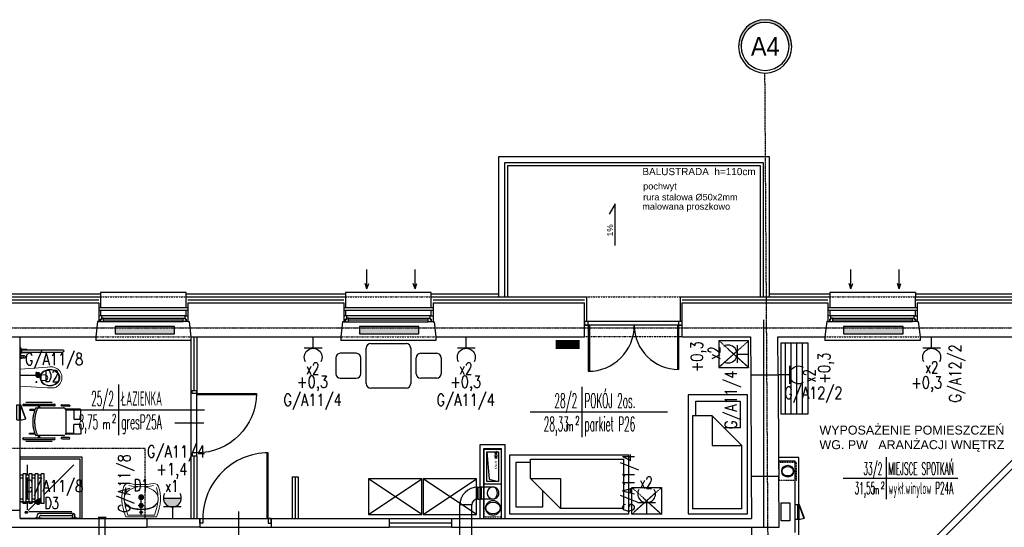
# Model space of a CAD drawing. Header units: inches. Extents: x -145354 to -97635, y 38777 to 78670.
# Tile 164 of 231: x -140799 to -139144, y 61342 to 62194. Entities that reach past the tile are written whole.
import ezdxf
from ezdxf.enums import TextEntityAlignment as Align

# ---------------------------------------------------------------- set-up
doc = ezdxf.new("R2010")
doc.units = ezdxf.units.IN
doc.header["$MEASUREMENT"] = 0
for name, pattern in [('CENTER', [2, 1.25, -0.25, 0.25, -0.25]), ('DASHDOT', [1, 0.5, -0.25, 0, -0.25]), ('DASHED', [0.75, 0.5, -0.25]), ('DASHED2', [0.375, 0.25, -0.125])]:
    doc.linetypes.add(name, pattern=pattern)
doc.layers.get('0').update_dxf_attribs({"color": 101})
for name, color, linetype in [('Drz---drzwi', 5, 'Continuous'), ('E-OPIS_POM', 6, 'Continuous'), ('E35', 6, 'Continuous'), ('E50', 3, 'Continuous'), ('Fas-balustrada-widok', 64, 'Continuous'), ('Ins-ppoz-opis', 240, 'Continuous'), ('Ins-tele-opis', 216, 'Continuous'), ('Ins-went', 141, 'Continuous'), ('Ins-went-opis', 141, 'Continuous'), ('Mw-wc-rury', 160, 'DASHDOT'), ('Okn---okna', 5, 'Continuous'), ('Opis-spadki', 61, 'Continuous'), ('Os-osie glowne', 8, 'CENTER'), ('Os-osie-opis', 8, 'Continuous'), ('Sc-cegla pelna', 32, 'Continuous'), ('Sc-gazobeton', 45, 'Continuous'), ('Sc-gk', 120, 'Continuous'), ('Sc-gk-hatch', 8, 'Continuous'), ('Sc-izolacja term-obrys', 132, 'Continuous'), ('Sc-izolacja term-styropian', 151, 'STYROPIAN-KA'), ('Sc-nad', 5, 'DASHED2'), ('Sc-nadproza dzial', 5, 'DASHED2'), ('Sc-nadproza kon', 5, 'DASHED2'), ('Sch-opis', 51, 'Continuous'), ('W-idok', 9, 'Continuous'), ('W-otwor-strop', 126, 'Continuous'), ('Wyp-grzejniki', 56, 'Continuous'), ('Wyp-meble', 155, 'Continuous'), ('Wyp-sanitar', 131, 'Continuous'), ('Wyp-szafy', 9, 'Continuous')]:
    doc.layers.add(name, color=color, linetype=linetype)
doc.styles.add('dwg_opis duży', font='ARIAL.TTF', dxfattribs={"width": 0.9})
doc.styles.add('KA wymiar', font='romans.shx', dxfattribs={"width": 0.6})
doc.styles.add('ROMANS', font='romans', dxfattribs={"width": 0.85})
doc.styles.add('TYTUL2', font='ARIAL.TTF')
doc.linetypes.add('BATTING', pattern='A,0.0001,-0.1,[134,ltypeshp.shx,S=0.1,R=0,X=-0.1,Y=0],-0.2,[134,ltypeshp.shx,S=0.1,R=180,X=0.1,Y=0],-0.1', length=0.4001)
doc.linetypes.add('STYROPIAN-KA', pattern='A,0.0001,-0.1,[135,ltypeshp.shx,S=0.1,R=0,X=-0.1,Y=0],0,[135,ltypeshp.shx,S=0.1,R=180,X=0.1,Y=0],-0.1', length=0.2001)
doc.linetypes.add('ZIGZAG', pattern='A,0.00254,-5.08,[131,ltypeshp.shx,S=5.08,R=0,X=-5.08,Y=0],-10.16,[131,ltypeshp.shx,S=5.08,R=180,X=5.08,Y=0],-5.08', length=20.32254)

# ---------------------------------------------------------------- blocks, each defined once
blk = doc.blocks.new('pow')
for p, q in [((0, 0.523), (0, -0.523)), ((-1.075, 0), (1.78, 0))]:
    blk.add_line(p, q)
at = {"style": 'KA wymiar', "width": 0.6}
for s, height, p in [('2', 0.18, (-0.139, -0.27)), ('m', 0.21, (-0.333, -0.401))]:
    blk.add_text(s, height=height, dxfattribs=at).set_placement(p)
at = {"style": 'KA wymiar'}
for tag, width, p in [('01', 0.7, (-0.131, 0.084)), ('000.00', 0.6, (-0.364, -0.401))]:
    blk.add_attdef(tag, text='', height=0.3, dxfattribs=dict(at, width=width)).set_placement(p, align=Align.RIGHT)
blk.add_attdef('POMIESZCZENIE', (0.071, 0.084), '', height=0.3, dxfattribs=at)
at = {"style": 'KA wymiar', "width": 0.8}
blk.add_attdef('POSADZKA', (0.071, -0.401), '', height=0.3, dxfattribs=at)
blk = doc.blocks.new('g2')
at = {"layer": 'E35'}
blk.add_line((15, 19.3), (-15, 19.3), dxfattribs=at)
blk.add_arc((0, 34.3), 15, 150, 30, dxfattribs=at)
at = {"layer": 'E50'}
blk.add_line((0, 19.3), (0, 0), dxfattribs=at)
blk = doc.blocks.new('G1')
at = {"layer": 'E35'}
blk.add_hatch(color=256, dxfattribs=at).paths.add_polyline_path([(10, 22.8), (-10, 22.8, 1)])
for p, q in [((-10, 22.8), (10, 22.8)), ((10, 12.8), (-10, 12.8))]:
    blk.add_line(p, q, dxfattribs=at)
blk.add_arc((0, 22.8), 10, 150, 30, dxfattribs=at)
at = {"layer": 'E50'}
blk.add_line((0, 12.8), (0, 0), dxfattribs=at)
blk = doc.blocks.new('loz033')
blk.add_lwpolyline([(0, 200), (100, 200), (100, 0), (0, 0)], close=True)
for points in [[(87, 164.8), (87, 189.4), (12.4, 189.4), (12.4, 144.4), (39.4, 144.4)], [(9.8, 114.8), (59.8, 164.8)], [(59.8, 164.8), (59.8, 114.8), (9.8, 114.8)], [(59.8, 164.8), (92.6, 164.8), (92.6, 8.3)], [(9.8, 8.3), (9.8, 114.8)], [(9.8, 8.3), (92.6, 8.3)]]:
    blk.add_lwpolyline(points)
blk = doc.blocks.new('_szafka_nocna')
blk.add_lwpolyline([(-25, 0), (25, 0), (25, -45), (-25, -45)], close=True)
at = {"linetype": 'DASHED2'}
for points in [[(25, 0), (-25, -45)], [(-25, 0), (25, -45)]]:
    blk.add_lwpolyline(points, dxfattribs=at)
blk = doc.blocks.new('_STOLIK7')
for p, q in [((44581.2, 22862.5), (44581.2, 22922.3)), ((44588.7, 22929.7), (44648.4, 22929.7)), ((44655.9, 22922.3), (44655.9, 22862.5)), ((44529.9, 22905.9), (44529.9, 22878.9)), ((44564.4, 22913.4), (44537.4, 22913.4)), ((44571.9, 22878.9), (44571.9, 22905.9)), ((44665.2, 22878.9), (44665.2, 22905.9)), ((44672.7, 22913.4), (44699.8, 22913.4)), ((44707.2, 22905.9), (44707.2, 22878.9)), ((44537.4, 22871.4), (44564.4, 22871.4)), ((44699.8, 22871.4), (44672.7, 22871.4)), ((44648.4, 22855.1), (44588.7, 22855.1))]:
    blk.add_line(p, q)
for centre, start, end in [((44588.7, 22922.3), 90, 180), ((44648.4, 22922.3), 0, 90), ((44537.4, 22905.9), 90, 180), ((44564.4, 22905.9), 0, 90), ((44672.7, 22905.9), 90, 180), ((44699.8, 22905.9), 0, 90), ((44537.4, 22878.9), 180, 270), ((44564.4, 22878.9), 270, 0), ((44672.7, 22878.9), 180, 270), ((44699.8, 22878.9), 270, 0), ((44588.7, 22862.5), 180, 270), ((44648.4, 22862.5), 270, 0)]:
    blk.add_arc(centre, 7.47, start, end)
blk = doc.blocks.new('regal 45x120')
at = {"layer": 'Wyp-meble'}
for p, q in [((120, 38.1), (0, 38.1)), ((120, 28.575), (0, 28.575)), ((120, 19.05), (0, 19.05)), ((120, 9.525), (0, 9.525))]:
    blk.add_line(p, q, dxfattribs=at)
blk.add_lwpolyline([(0, 45), (120, 45), (120, 0), (0, 0)], close=True, dxfattribs=at)
blk = doc.blocks.new('_0630_DRZWI_100')
at = {"ltscale": 25}
for p, q in [((-4, -5), (-4, 0)), ((-4, 0), (-4, -5)), ((4, 0), (-4, 0)), ((4, -5), (4, 0)), ((4, -5), (4, 0)), ((-4, -105), (-4, -5)), ((-4, -5), (4, -5)), ((-15.7, -55), (32.9, -55)), ((-4, -105), (4, -105)), ((-4, -110), (-4, -105)), ((4, -110), (-4, -110)), ((4, -105), (4, -110)), ((4, -105), (4, -110))]:
    blk.add_line(p, q, dxfattribs=at)
at = {"ltscale": 7}
for p, q in [((-4, -5), (-104, -5)), ((-4, -6.8), (-104, -6.8))]:
    blk.add_line(p, q, dxfattribs=at)
blk.add_arc((-4, -5), 100, 180, 270)
blk = doc.blocks.new('_0630_BRODZIK_NIEPELNOSPRAWNI')
for p, q in [((27.5, -5), (27.5, 0)), ((32.5, -5), (32.5, 0)), ((11.2, -86.7), (11.2, -14.3)), ((25, -25), (13.3, -13.3)), ((27.5, -11.6), (14.6, -11.6)), ((25, -10), (25, -5)), ((25, -5), (75, -5)), ((25, -10), (75, -10)), ((25, -20), (25, -15)), ((25, -15), (75, -15)), ((27.5, -15), (27.5, -10)), ((32.5, -15), (32.5, -10)), ((67.5, -11.6), (32.5, -11.6)), ((67.5, -5), (67.5, 0)), ((67.5, -15), (67.5, -10)), ((72.5, -5), (72.5, 0)), ((72.5, -15), (72.5, -10)), ((90, -11.6), (72.5, -11.6)), ((75, -10), (75, -5)), ((75, -20), (75, -15)), ((1, -25), (0, -25)), ((1, -25), (1, -35)), ((3.8, -28.1), (1, -28.1)), ((1.5, -31.9), (1, -31.9)), ((8.8, -33.1), (8.8, -86.9)), ((25, -20), (75, -20)), ((25, -30), (25, -25)), ((25, -25), (75, -25)), ((25, -30), (75, -30)), ((27.5, -25), (27.5, -20)), ((27.5, -35), (27.5, -30)), ((32.5, -25), (32.5, -20)), ((32.5, -35), (32.5, -30)), ((32.5, -35), (32.5, -30)), ((32.5, -32.5), (32.5, -32.5)), ((35, -35), (32.5, -32.5)), ((67.5, -25), (67.5, -20)), ((67.5, -35), (67.5, -30)), ((72.5, -25), (72.5, -20)), ((72.5, -35), (72.5, -30)), ((75, -30), (75, -25)), ((1, -35), (0, -35)), ((5, -35.4), (5, -84.6)), ((25, -40), (25, -35)), ((25, -35), (75, -35)), ((25, -40), (75, -40)), ((90, -90), (40, -40)), ((75, -40), (75, -35)), ((1, -85), (0, -85)), ((1, -85), (1, -95)), ((1, -88.1), (6.9, -88.1)), ((1.5, -88.1), (1, -88.1)), ((1, -91.9), (6.9, -91.9)), ((3.8, -91.9), (1, -91.9))]:
    blk.add_line(p, q)
blk.add_lwpolyline([(0, 0), (100, 0), (100, -100), (0, -100)], close=True)
at = {"linetype": 'DASHED', "ltscale": 0.5}
blk.add_lwpolyline([(103.5, 0), (103.5, -103.5), (0, -103.5)], dxfattribs=at)
for points in [[(100, 0), (103.5, 0)], [(1, -95), (0, -95)], [(0, -100), (0, -103.5)]]:
    blk.add_lwpolyline(points)
at = {"const_width": 0.35}
blk.add_lwpolyline([(6.9, -88.1, 1), (6.9, -91.9, 1)], format="xyb", close=True, dxfattribs=at)
for radius in [1.9, 0.901]:
    blk.add_circle((10, -10), radius)
for centre, radius, start, end in [((1.5, -35.4), 3.5, 0, 90), ((3.8, -33.1), 5, 0, 90), ((1.5, -84.6), 3.5, 270, 0), ((3.8, -86.9), 5, 270, 0)]:
    blk.add_arc(centre, radius, start, end)
blk = doc.blocks.new('_0630_WC_NIEPEŁNOSPRAWNY')
at = {"lineweight": 0}
for p, q in [((-14.3, 0), (-17.5, -45.7)), ((-14.3, 0), (14.3, 0)), ((14.3, 0), (17.2, -45.7)), ((-8, -27), (-9.4, -27)), ((-8, -27), (-8, -25.5)), ((-8, -27), (-6.5, -27)), ((-8, -27), (-8, -28.4)), ((7.5, -27), (6.1, -27)), ((7.5, -27), (7.5, -25.5)), ((7.5, -27), (9, -27)), ((7.5, -27), (7.5, -28.4)), ((-17.5, -45.7), (-17.8, -50.1)), ((-4.4, -36.5), (-4.4, -41.8)), ((-3.5, -35.2), (4, -35.2)), ((4.9, -36.5), (4.9, -41.8)), ((17.2, -45.7), (17.5, -50.1)), ((-17.8, -50.1), (-17.8, -54.7)), ((-17.8, -54.7), (-17.5, -56.1)), ((-17.5, -56.1), (-17.1, -57.5)), ((-17.1, -57.5), (-16.6, -58.9)), ((-16.6, -58.9), (-16, -60.3)), ((-16, -60.3), (-15.2, -61.6)), ((-15.2, -61.6), (-14.4, -62.8)), ((-14.4, -62.8), (-13.4, -64)), ((-13.4, -64), (-11.8, -65.6)), ((-11.8, -65.6), (-10, -66.9)), ((11.8, -65.6), (10, -66.9)), ((13.4, -64), (11.8, -65.6)), ((14.4, -62.8), (13.4, -64)), ((15.2, -61.6), (14.4, -62.8)), ((16, -60.3), (15.2, -61.6)), ((16.6, -58.9), (16, -60.3)), ((17.1, -57.5), (16.6, -58.9)), ((17.5, -56.1), (17.1, -57.5)), ((17.5, -50.1), (17.5, -54.7)), ((17.5, -54.7), (17.5, -56.1)), ((-10, -66.9), (-8.7, -67.7)), ((-8.7, -67.7), (-6.5, -68.8)), ((-6.5, -68.8), (-5.1, -69.2)), ((-5.1, -69.2), (-3, -69.7)), ((-3, -69.7), (-1.5, -69.9)), ((-1.5, -69.9), (0, -70)), ((1.5, -69.9), (0, -70)), ((3, -69.7), (1.5, -69.9)), ((5.1, -69.2), (3, -69.7)), ((6.5, -68.8), (5.1, -69.2)), ((8.7, -67.7), (6.5, -68.8)), ((10, -66.9), (8.7, -67.7))]:
    blk.add_line(p, q, dxfattribs=at)
for centre, radius, start, end in [((-3.2, -36.4), 1.2, 102.2339, 185.8899), ((0.3, -41.5), 4.7, 182.8022, 357.1978), ((3.7, -36.4), 1.2, 354.1101, 77.7661)]:
    blk.add_arc(centre, radius, start, end, dxfattribs=at)
for centre, major_axis, ratio in [((0.1, -49.8), (0, -16.8), 0.823529), ((0.1, -49.5), (0, -15.5), 0.845174)]:
    blk.add_ellipse(centre, major_axis=major_axis, ratio=ratio, dxfattribs=at)
for centre in [(-8, -27), (7.5, -27)]:
    blk.add_ellipse(centre, major_axis=(0.599, 0.599), ratio=1, start_param=5.497787, end_param=11.780972, dxfattribs=at)
blk = doc.blocks.new('_0630_UMYWALKA_NIEPEŁNOSPRAWNY')
at = {"lineweight": 0}
for points in [[(0, -54), (4.6, -54), (9.4, -54.3), (13.6, -54.7), (16.5, -55.3), (20.4, -56), (24, -55.6), (26.9, -54), (28.9, -51.1), (30.7, -45.5), (31.9, -39.7), (32.5, -33.6), (32.4, -27.4), (31.7, -20.9), (30.3, -14.2), (28.4, -7.2), (25.8, 0), (0, 0), (-25.8, 0), (-28.4, -7.2), (-30.3, -14.2), (-31.7, -20.9), (-32.4, -27.4), (-32.5, -33.6), (-31.9, -39.7), (-30.7, -45.5), (-28.9, -51.1), (-26.9, -54), (-24, -55.6), (-20.4, -56), (-16.5, -55.3), (-13.6, -54.7), (-9.4, -54.3), (-4.6, -54), (0, -54)], [(0, -15.3), (1.5, -15.6), (2.7, -16.4), (3.5, -17.6), (3.8, -19), (3.5, -20.5), (2.7, -21.7), (1.5, -22.5), (0, -22.8), (-1.5, -22.5), (-2.7, -21.7), (-3.5, -20.5), (-3.8, -19), (-3.5, -17.6), (-2.7, -16.4), (-1.5, -15.6), (0, -15.3)], [(0, -5.7), (0.7, -5.9), (1.2, -6.2), (1.6, -6.8), (1.8, -7.5), (1.6, -8.2), (1.2, -8.7), (0.7, -9.1), (0, -9.2), (-0.7, -9.1), (-1.2, -8.7), (-1.6, -8.2), (-1.8, -7.5), (-1.6, -6.8), (-1.2, -6.2), (-0.7, -5.9), (0, -5.7)], [(0, -16.7), (0.9, -16.9), (1.6, -17.4), (2.1, -18.1), (2.3, -19), (2.1, -19.9), (1.6, -20.6), (0.9, -21.1), (0, -21.3), (-0.9, -21.1), (-1.6, -20.6), (-2.1, -19.9), (-2.3, -19), (-2.1, -18.1), (-1.6, -17.4), (-0.9, -16.9), (0, -16.7)]]:
    blk.add_lwpolyline(points, close=True, dxfattribs=at)
for points in [[(25.7, -49.3), (28.1, -39), (28.5, -27.7), (26.6, -15.6), (22.5, -2.8), (0, -2.8), (-22.5, -2.8), (-26.6, -15.6), (-28.5, -27.7), (-28.1, -39), (-25.7, -49.3)], [(-28.4, -30.1), (-27.9, -25.8), (-26.2, -22.2), (-23.5, -19.3), (-20, -16.9), (-15.8, -15.2), (-10.9, -14), (-5.6, -13.3), (0.1, -13), (5.7, -13.3), (11.1, -14), (15.9, -15.2), (20.1, -16.9), (23.6, -19.3), (26.3, -22.2), (28, -25.8), (28.6, -30.1)], [(-24.3, -18.7), (-19.8, -15.7), (-14, -13.6), (-7.3, -12.4), (0.1, -12), (7.4, -12.4), (14.1, -13.6), (19.9, -15.7), (24.4, -18.7)], [(-3.3, -7.5), (3.3, -7.5)], [(0, -10.7), (0, -4.2)], [(0, -24.3), (0, -13.8)], [(-28.4, -30.1), (-27.9, -34.4), (-26.2, -38.3), (-23.5, -41.8), (-20, -44.8), (-15.8, -47.2), (-11, -49), (-5.7, -50.2), (0, -50.6), (5.7, -50.2), (11, -49), (15.8, -47.2), (20.1, -44.8), (23.6, -41.8), (26.3, -38.3), (28, -34.4), (28.6, -30.1)], [(5.3, -19), (-5.3, -19)], [(20.6, -52.5), (15.9, -51.6), (10.9, -51.1), (5.5, -50.7), (0, -50.5), (-5.5, -50.7), (-10.8, -51.1), (-15.9, -51.6), (-20.6, -52.5)]]:
    blk.add_lwpolyline(points, dxfattribs=at)
at = {"lineweight": 0, "const_width": 0.282}
for points in [[(-0.1, -20.4), (-0.1, -20.4)], [(-0.1, -21.4), (-0.1, -21.4)]]:
    blk.add_lwpolyline(points, dxfattribs=at)
blk = doc.blocks.new('_DRZWI120')
at = {"ltscale": 25}
for p, q in [((48442.6, 20177.7), (48442.6, 20182.7)), ((48442.6, 20177.7), (48442.6, 20182.7)), ((48442.6, 20182.7), (48450.6, 20182.7)), ((48450.6, 20182.7), (48450.6, 20177.7)), ((48450.6, 20177.7), (48442.6, 20177.7)), ((48450.6, 20177.7), (48450.6, 20067.7)), ((48462.3, 20117.7), (48413.7, 20117.7)), ((48442.6, 20067.7), (48442.6, 20062.7)), ((48442.6, 20067.7), (48442.6, 20062.7)), ((48450.6, 20067.7), (48442.6, 20067.7)), ((48450.6, 20067.7), (48450.6, 20062.7)), ((48450.6, 20062.7), (48450.6, 20067.7)), ((48442.6, 20062.7), (48450.6, 20062.7))]:
    blk.add_line(p, q, dxfattribs=at)
at = {"ltscale": 7}
for p, q in [((48450.6, 20069.5), (48560.5, 20069.5)), ((48450.6, 20067.7), (48560.6, 20067.7))]:
    blk.add_line(p, q, dxfattribs=at)
at = {"ltscale": 25}
blk.add_arc((48450.6, 20067.7), 110, 360, 90, dxfattribs=at)
blk = doc.blocks.new('_hkdfjhkgjhgkj')
at = {"linetype": 'DASHED2'}
for p, q in [((-45.4, 92.5), (-45.4, 47.8)), ((-33.3, 77.1), (-33.3, 86.1)), ((-33.3, 86.1), (-31.7, 86.1)), ((-31.7, 86.1), (-31.7, 77.7)), ((6.6, 86.1), (6.6, 77.7)), ((8.2, 86.1), (6.6, 86.1)), ((8.2, 77.1), (8.2, 86.1)), ((20.3, 92.5), (20.3, 47.8)), ((-35.9, 72), (-39.6, 72)), ((-35.9, 69.8), (-39.6, 69.8)), ((-35.9, 29.3), (-35.9, 76)), ((10.7, 76), (10.7, 29.3)), ((14, 72), (10.7, 72)), ((14, 69.8), (10.7, 69.8)), ((-33.7, 12), (-33.7, 25.8)), ((-32.1, 12), (-32.1, 25.8)), ((6.8, 25.4), (-32, 25.4)), ((7, 12), (7, 25.8)), ((8.5, 12), (8.5, 25.8))]:
    blk.add_line(p, q, dxfattribs=at)
for points in [[(-40.7, 43.4), (-41.5, 43.4, -0.414214), (-42.7, 44.5), (-42.7, 96.7, -0.414214), (-41.5, 97.8), (-40.7, 97.8, -0.414214), (-39.6, 96.7), (-39.6, 44.5, -0.414214)], [(16, 43.4), (15.2, 43.4, -0.414214), (14, 44.5), (14, 96.7, -0.414214), (15.2, 97.8), (16, 97.8, -0.414214), (17.1, 96.7), (17.1, 44.5, -0.414214)], [(-40.3, 18.3), (-39.6, 18.3, 0.414214), (-38.8, 19), (-38.8, 32.6, 0.414214), (-39.6, 33.4), (-40.3, 33.4, 0.414214), (-41.1, 32.6), (-41.1, 19, 0.414214)], [(15.2, 18.3), (14.5, 18.3, -0.414214), (13.7, 19), (13.7, 32.6, -0.414214), (14.5, 33.4), (15.2, 33.4, -0.414214), (16, 32.6), (16, 19, -0.414214)]]:
    blk.add_lwpolyline(points, format="xyb", close=True, dxfattribs=at)
for points in [[(-33.7, 0), (-33.7, 12), (-16.6, 12), (-16.6, 0)], [(8.5, 0), (8.5, 12), (-8.5, 12), (-8.5, 0)]]:
    blk.add_lwpolyline(points, close=True, dxfattribs=at)
for centre, radius, start, end in [((-12.6, 25), 56, 65.4425, 114.5575), ((-12.6, 21.8), 56, 65.4425, 114.5575), ((-32, 29.3), 3.89, 180, 270), ((6.8, 29.3), 3.89, 270, 0)]:
    blk.add_arc(centre, radius, start, end, dxfattribs=at)
blk = doc.blocks.new('ramiak_okna')
at = {"layer": 'Okn---okna'}
for p, q in [((145, 10), (5, 10)), ((8, 6), (142, 6)), ((8, 3), (142, 3)), ((8, 0), (142, 0))]:
    blk.add_line(p, q, dxfattribs=at)
for points in [[(5, 10), (0, 10), (0, 0), (3, 0), (3, 4), (5, 4)], [(8, 6), (5, 6), (5, 4), (3, 4), (3, 0), (5, 0), (8, 0)], [(142, 6), (145, 6), (145, 4), (147, 4), (147, 0), (145, 0), (142, 0)], [(145, 10), (150, 10), (150, 0), (147, 0), (147, 4), (145, 4)]]:
    blk.add_lwpolyline(points, close=True, dxfattribs=at)
blk = doc.blocks.new('_0630_BARIERKA_NIEPEŁNOSPRAWNY')
for p, q in [((0, 13.3), (0, 6.7)), ((1, 13.3), (0, 13.3)), ((1, 6.7), (0, 6.7)), ((0, -5), (0, 5)), ((1, 6.7), (1, 13.3)), ((1, 8.1), (1, 11.9)), ((6.9, 11.9), (1, 11.9)), ((6.9, 8.1), (1, 8.1)), ((1, -5), (1, 5)), ((1, 2.9), (11, 2.9)), ((1, 1.9), (71.6, 1.9)), ((1, 0.6), (1, -0.4)), ((2.7, 1.9), (2.7, -1.9)), ((11, 1.9), (11, 2.9)), ((1, -1.9), (71.6, -1.9)), ((1, -1.9), (11, -1.9)), ((1, -2.9), (11, -2.9)), ((11, -1.9), (11, -2.9))]:
    blk.add_line(p, q)
for points in [[(1, 5), (0, 5)], [(1, -5), (0, -5)]]:
    blk.add_lwpolyline(points)
for centre, start, end in [((6.9, 10), 90, 270), ((6.9, 10), 90, 270), ((6.9, 10), 270, 90), ((71.6, 0), 270, 90)]:
    blk.add_arc(centre, 1.9, start, end)
blk = doc.blocks.new('0630_STRZAŁKA')
at = {"ltscale": 0.5}
for points in [[(0, 0), (-3, -8.6)], [(0, 0), (0, -32.4)], [(0, 0), (3, -8.6)]]:
    blk.add_lwpolyline(points, dxfattribs=at)
blk = doc.blocks.new('grzejnik_100')
at = {"layer": 'Wyp-grzejniki'}
h = blk.add_hatch(dxfattribs=at)
h.set_pattern_fill('DOTS', color=256, scale=0.5, style=0)
h.set_pattern_definition([(0, (-77492.90915, 37823.9399), (0.396875, 0.79375), [0, -0.79375])])
h.paths.add_polyline_path([(0, -100), (12, -100), (12, 0), (0, 0)])
blk.add_lwpolyline([(12, 0), (0, 0), (0, -100), (12, -100)], close=True, dxfattribs=at)
blk = doc.blocks.new('_opis_osi_liczbowy')
blk.add_hatch(color=256).paths.add_polyline_path([(32, 32), (32, 28.8, -1), (32, -28.8), (32, -32, 1)])
for radius in [32, 28.8]:
    blk.add_circle((32, 0), radius)
at = {"style": 'dwg_opis duży', "width": 0.9}
blk.add_attdef('AXNAMEH', text='', height=22.4, rotation=90, dxfattribs=at).set_placement((32, 0), align=Align.MIDDLE_CENTER)
blk = doc.blocks.new('*U1793')
at = {"color": 0, "linetype": 'ByBlock', "lineweight": -2}
blk.add_circle((0, 0), 100, dxfattribs=at)
at = {"color": 4, "linetype": 'DASHED'}
blk.add_ellipse((0, 0), major_axis=(0, 100), ratio=0.75, start_param=0, end_param=3.141593, dxfattribs=at)
at = {"color": 4, "linetype": 'Continuous'}
blk.add_ellipse((0, 0), major_axis=(0, 100), ratio=0.75, start_param=3.141593, end_param=6.283185, dxfattribs=at)
blk = doc.blocks.new('rewizja')
at = {"layer": 'Wyp-meble'}
for p, q in [((-25, 6), (-25, 0)), ((-25, 6), (0, 6)), ((-25, 4), (-25, 2)), ((0, 2), (-25, 2)), ((0, 6), (0, 0)), ((0, 0), (-25, 0))]:
    blk.add_line(p, q, dxfattribs=at)
blk.add_lwpolyline([(-23.2, -9.5), (0.3, -0.9), (0, 0), (-23.5, -8.6)], close=True, dxfattribs=at)
blk.add_arc((0, 0), 25, 180, 202.2924, dxfattribs=at)

msp = doc.modelspace()

# ---------------------------------------------------------------- linework, layer by layer
at = {"color": 4, "linetype": 'Continuous'}
for p, q in [((-140018.6, 61414.03), (-140018.6, 61473.03)), ((-140018.6, 61473.03), (-139989.6, 61473.03)), ((-140018.6, 61414.03), (-140018.6, 61473.03)), ((-140018.6, 61473.03), (-139989.6, 61473.03)), ((-140014.1, 61418.53), (-140014.1, 61468.53)), ((-140014.1, 61468.53), (-139994.1, 61468.53)), ((-140014.1, 61418.53), (-140014.1, 61468.53)), ((-140014.1, 61468.53), (-139994.1, 61468.53)), ((-140014.1, 61468.53), (-140010.1, 61422.53)), ((-139994.1, 61468.53), (-139994.1, 61418.53)), ((-139994.1, 61468.53), (-139994.1, 61418.53)), ((-139989.6, 61473.03), (-139989.6, 61414.03)), ((-139989.6, 61473.03), (-139989.6, 61414.03)), ((-139989.6, 61414.03), (-140018.6, 61414.03)), ((-139989.6, 61414.03), (-140018.6, 61414.03)), ((-139994.1, 61418.53), (-140014.1, 61418.53)), ((-139994.1, 61418.53), (-140014.1, 61418.53)), ((-140010.1, 61422.53), (-139994.1, 61418.53))]:
    msp.add_line(p, q, dxfattribs=at)
at = {"color": 3, "linetype": 'Continuous', "lineweight": -2}
for p, q in [((-140029.24, 61409.03), (-140029.24, 61389.03)), ((-140023.54, 61409.03), (-140023.54, 61389.03))]:
    msp.add_line(p, q, dxfattribs=at)
at = {"layer": 'E35'}
for p, q in [((-138745.66, 61824.73), (-139507.2, 61063.19)), ((-138760.66, 61824.73), (-139507.2, 61078.19)), ((-140798.44, 61597.31), (-140768.44, 61597.31)), ((-140595.17, 61362.02), (-140595.17, 61392.02)), ((-140798.44, 61384.06), (-140768.44, 61384.06))]:
    msp.add_line(p, q, dxfattribs=at)
at = {"layer": 'E35', "const_width": 5}
for points in [[(-140768.44, 61599.81, -1), (-140768.44, 61594.81, -1)], [(-140595.17, 61394.52, 1), (-140595.17, 61389.52, 1)], [(-140768.44, 61386.56, -1), (-140768.44, 61381.56, -1)]]:
    msp.add_lwpolyline(points, format="xyb", close=True, dxfattribs=at)
at = {"layer": 'Fas-balustrada-widok'}
for p, q in [((-140666.44, 61710.54), (-140516.44, 61710.54)), ((-140666.44, 61706.54), (-140516.44, 61706.54)), ((-140254.44, 61710.54), (-140104.44, 61710.54)), ((-140254.44, 61706.54), (-140104.44, 61706.54)), ((-139440.4, 61710.54), (-139290.4, 61710.54)), ((-139440.4, 61706.54), (-139290.4, 61706.54))]:
    msp.add_line(p, q, dxfattribs=at)
for points in [[(-139548.58, 61953.89), (-139984.38, 61953.89), (-139984.38, 61728.54)], [(-139553.58, 61948.89), (-139979.38, 61948.89), (-139979.38, 61728.54)], [(-139553.58, 61728.54), (-139553.58, 61948.89)], [(-139548.58, 61728.54), (-139548.58, 61953.89)]]:
    msp.add_lwpolyline(points, dxfattribs=at)
at = {"layer": 'Ins-ppoz-opis', "linetype": 'ZIGZAG', "ltscale": 0.03}
msp.add_line((-139548.5, 61690.15), (-139548.5, 61341.54), dxfattribs=at)
at = {"layer": 'Ins-tele-opis'}
msp.add_lwpolyline([(-139504.16, 61382.53), (-139504.16, 61352.53), (-139519.16, 61352.53), (-139519.16, 61382.53)], close=True, dxfattribs=at)
at = {"layer": 'Ins-went'}
for p, q in [((-140029.24, 61389.03), (-140029.24, 61409.03)), ((-140029.24, 61409.03), (-140023.54, 61409.03)), ((-140003.54, 61409.03, -2), (-140024.68, 61409.03, -2)), ((-140023.54, 61389.03), (-140023.54, 61409.03)), ((-140003.54, 61409.03), (-140023.54, 61409.03)), ((-140003.54, 61409.03), (-140023.54, 61409.03)), ((-140023.54, 61389.03), (-140023.54, 61409.03)), ((-140059.24, 61251.87), (-140059.24, 61379.03)), ((-140039.24, 61379.03), (-140059.24, 61379.03)), ((-140039.24, 61251.87), (-140039.24, 61379.03)), ((-140029.24, 61389.03), (-140023.54, 61389.03)), ((-140003.54, 61389.03, -2), (-140024.68, 61389.03, -2)), ((-140003.54, 61389.03), (-140023.54, 61389.03)), ((-140003.54, 61389.03), (-140023.54, 61389.03)), ((-140667.56, 61358.57), (-140654.06, 61358.57)), ((-140665.81, 61356.57), (-140665.81, 61358.57)), ((-140655.81, 61356.57), (-140655.81, 61358.57)), ((-140665.81, 61356.57), (-140655.81, 61356.57)), ((-140665.81, 61241.87), (-140665.81, 61356.57)), ((-140655.81, 61356.57), (-140665.81, 61356.57)), ((-140655.81, 61241.87), (-140655.81, 61356.57))]:
    msp.add_line(p, q, dxfattribs=at)
for centre, radius in [((-139508, 61435.81), 10), ((-140003.54, 61374.03), 12.5)]:
    msp.add_circle(centre, radius, dxfattribs=at)
for radius in [30, 10]:
    msp.add_arc((-140029.24, 61379.03), radius, 90, 180, dxfattribs=at)
for centre, major_axis, ratio, start_param, end_param in [((-139508, 61435.81), (-10, 0), 0.75, 3.1415927, 6.2831853), ((-139508, 61435.81), (-10, 0), 0.75, 0, 3.1415927), ((-140003.54, 61399.03), (0, -10), 1, 3.1415927, 6.2831853), ((-140003.54, 61399.03), (0, -10), 1, 3.1415927, 6.2831853), ((-140003.54, 61399.03), (0, -10), 0.75, 0, 3.1415927), ((-140003.54, 61399.03), (0, -10), 1, 0, 3.1415927), ((-140003.54, 61399.03), (0, -10), 1, 0, 3.1415927), ((-140003.54, 61374.03), (-12.5, 0), 0.75, 3.1415927, 6.2831853), ((-140003.54, 61374.03), (-12.5, 0), 0.75, 0, 3.1415927)]:
    msp.add_ellipse(centre, major_axis=major_axis, ratio=ratio, start_param=start_param, end_param=end_param, dxfattribs=at)
at = {"layer": 'Mw-wc-rury', "ltscale": 0.8}
for p, q in [((-140588.53, 61474.13), (-140816.51, 61474.13)), ((-140588.53, 61354.91), (-140588.53, 61474.13))]:
    msp.add_line(p, q, dxfattribs=at)
at = {"layer": 'Okn---okna'}
for p, q in [((-139685.44, 61687.03), (-139849.44, 61687.03)), ((-139685.44, 61681.03), (-139849.44, 61681.03)), ((-139843.44, 61681.03), (-139843.44, 61603.54)), ((-139841.44, 61681.03), (-139841.44, 61603.56)), ((-139693.44, 61681.03), (-139693.44, 61606.54)), ((-139691.44, 61681.03), (-139691.44, 61606.52))]:
    msp.add_line(p, q, dxfattribs=at)
for points in [[(-139846.44, 61687.03), (-139849.44, 61687.03), (-139849.44, 61681.03), (-139843.44, 61681.03), (-139843.44, 61687.03), (-139846.44, 61687.03)], [(-139688.44, 61687.03), (-139691.44, 61687.03), (-139691.44, 61681.03), (-139685.44, 61681.03), (-139685.44, 61687.03), (-139688.44, 61687.03)]]:
    msp.add_lwpolyline(points, dxfattribs=at)
for centre, radius, start, end in [((-139843.44, 61681.03), 77.49, 270, 0), ((-139691.44, 61681.03), 74.51, 180, 270)]:
    msp.add_arc(centre, radius, start, end, dxfattribs=at)
at = {"layer": 'Opis-spadki', "color": 4}
for p, q in [((-139798.18, 61884.95), (-139808.14, 61867.7)), ((-139798.18, 61814.99), (-139798.18, 61884.95))]:
    msp.add_line(p, q, dxfattribs=at)
at = {"layer": 'Os-osie glowne'}
msp.add_line((-139518.5, 57943.12), (-139546.3, 62104.61), dxfattribs=at)
msp.add_lwpolyline([(-143199.4, 61676.54), (-138010.88, 61676.54)], dxfattribs=at)
at = {"layer": 'Sc-cegla pelna'}
for p, q in [((-140826.44, 61661.54), (-140671.44, 61661.54)), ((-140511.44, 61661.54), (-140432.44, 61661.54)), ((-140432.44, 61661.54), (-140259.43, 61661.54)), ((-140099.44, 61661.54), (-140038.44, 61661.54)), ((-140038.44, 61661.54), (-139849.44, 61661.54)), ((-139685.44, 61661.54), (-139570.5, 61661.54)), ((-139570.5, 61661.54), (-139570.15, 61597.54)), ((-139524.41, 61661.54), (-139445.4, 61661.54)), ((-139524.06, 61597.54), (-139524.41, 61661.54)), ((-139285.4, 61661.54), (-139012.4, 61661.54)), ((-139569.21, 61427.54), (-139568.82, 61356.54)), ((-139522.64, 61341.54), (-139523.12, 61427.54)), ((-140798.44, 61369.54), (-140826.44, 61369.54)), ((-140798.44, 61356.54), (-140798.44, 61369.54)), ((-140798.44, 61356.54), (-140585.44, 61356.54)), ((-140376.44, 61356.54), (-140178.44, 61356.54)), ((-140376.44, 61356.54), (-140376.44, 61341.54)), ((-140073.44, 61356.54), (-140038.44, 61356.54)), ((-140038.44, 61356.54), (-139568.82, 61356.54)), ((-140892.4, 61341.54), (-140585.44, 61341.54)), ((-140376.44, 61341.54), (-140178.44, 61341.54)), ((-140073.44, 61341.54), (-139522.64, 61341.54))]:
    msp.add_line(p, q, dxfattribs=at)
for points in [[(-140926.4, 61718.54), (-140666.44, 61718.54)], [(-140666.44, 61718.54), (-140666.44, 61687.03), (-140668.44, 61687.03), (-140671.44, 61661.54)], [(-140516.44, 61718.54), (-140516.44, 61687.03), (-140514.44, 61687.03), (-140511.44, 61661.54)], [(-140516.44, 61718.54), (-140254.44, 61718.54)], [(-140254.44, 61718.54), (-140254.44, 61686.96), (-140256.44, 61686.96), (-140259.43, 61661.54)], [(-140104.44, 61718.54), (-140104.44, 61686.96), (-140102.44, 61686.96), (-140099.44, 61661.54)], [(-140104.44, 61718.54), (-139849.44, 61718.54)], [(-139849.44, 61661.54), (-139849.44, 61718.54)], [(-139685.44, 61718.54), (-139440.4, 61718.54)], [(-139685.44, 61661.54), (-139685.44, 61718.54)], [(-139440.4, 61718.54), (-139440.4, 61687.03), (-139442.4, 61687.03), (-139445.4, 61661.54)], [(-139290.4, 61718.54), (-139290.4, 61687.03), (-139288.4, 61687.03), (-139285.4, 61661.54)], [(-139290.4, 61718.54), (-138847.89, 61718.54)], [(-139570.15, 61597.54), (-139524.06, 61597.54)], [(-139569.21, 61427.54), (-139523.12, 61427.54)], [(-140585.44, 61356.54), (-140585.44, 61341.54)], [(-140178.44, 61356.54), (-140178.44, 61341.54)], [(-140073.44, 61356.54), (-140073.44, 61341.54)]]:
    msp.add_lwpolyline(points, dxfattribs=at)
at = {"layer": 'Sc-gazobeton'}
for points in [[(-139570.15, 61597.54), (-139569.21, 61427.54)], [(-139524.06, 61597.54), (-139523.25, 61450.54)], [(-139523.25, 61450.54), (-139523.12, 61427.54)], [(-140585.44, 61356.54), (-140496.44, 61356.54), (-140496.44, 61341.54), (-140585.44, 61341.54)]]:
    msp.add_lwpolyline(points, dxfattribs=at)
at = {"layer": 'Sc-gk'}
for p, q in [((-140798.44, 61369.54), (-140798.44, 61661.54)), ((-140511.44, 61661.48), (-140511.44, 61571.54)), ((-140501.44, 61661.48), (-140501.44, 61571.54)), ((-140511.44, 61571.54), (-140501.44, 61571.54)), ((-140025.1, 61356.54), (-140025.1, 61480.53)), ((-140025.1, 61480.53), (-139983.1, 61480.53)), ((-139983.1, 61356.54), (-139983.1, 61480.53)), ((-140511.44, 61461.54), (-140501.44, 61461.54)), ((-140511.44, 61461.54), (-140511.44, 61356.54)), ((-140501.44, 61461.54), (-140501.44, 61356.54)), ((-140019.1, 61356.54), (-140019.1, 61474.03)), ((-140019.1, 61474.03), (-139989.1, 61474.03)), ((-139989.1, 61356.54), (-139989.1, 61474.03)), ((-139489.5, 61458.54), (-139523.29, 61458.54)), ((-139489.5, 61326.54), (-139489.5, 61458.54)), ((-139495.5, 61452.54), (-139523.26, 61452.54)), ((-139495.5, 61332.54), (-139495.5, 61452.54)), ((-140341.44, 61426.54), (-140331.44, 61426.54)), ((-140341.44, 61426.54), (-140341.44, 61356.48)), ((-140331.44, 61426.54), (-140331.44, 61356.48))]:
    msp.add_line(p, q, dxfattribs=at)
for points in [[(-140178.44, 61356.54), (-140073.44, 61356.54)], [(-140073.44, 61341.54), (-140178.44, 61341.54)]]:
    msp.add_lwpolyline(points, dxfattribs=at)
at = {"layer": 'Sc-gk-hatch', "linetype": 'BATTING', "ltscale": 0.22}
for p, q in [((-140506.44, 61661.48), (-140506.44, 61571.54)), ((-140506.44, 61461.54), (-140506.44, 61356.54)), ((-140336.44, 61426.54), (-140336.44, 61356.48))]:
    msp.add_line(p, q, dxfattribs=at)
at = {"layer": 'Sc-gk-hatch', "linetype": 'BATTING', "ltscale": 0.35}
msp.add_lwpolyline([(-140178.44, 61349.04), (-140073.44, 61349.04)], dxfattribs=at)
at = {"layer": 'Sc-izolacja term-obrys'}
for points in [[(-140929.4, 61710.54), (-140929.4, 61728.54), (-140663.44, 61728.54), (-140663.44, 61710.54)], [(-140519.44, 61710.54), (-140519.44, 61728.54), (-140251.44, 61728.54), (-140251.44, 61710.54)], [(-140107.44, 61710.54), (-140107.44, 61728.54), (-139846.44, 61728.54), (-139846.44, 61687.03)], [(-139688.44, 61687.03), (-139688.44, 61728.54), (-139437.4, 61728.54), (-139437.4, 61710.54)], [(-139293.4, 61710.54), (-139293.4, 61728.54), (-138844.89, 61728.54), (-138844.89, 61710.54)], [(-140663.44, 61706.54), (-140663.44, 61697.03)], [(-140519.44, 61697.03), (-140519.44, 61706.54)], [(-140251.44, 61706.54), (-140251.44, 61696.96)], [(-140107.44, 61696.96), (-140107.44, 61706.54)], [(-139437.4, 61706.54), (-139437.4, 61697.03)], [(-139293.4, 61697.03), (-139293.4, 61706.54)]]:
    msp.add_lwpolyline(points, dxfattribs=at)
at = {"layer": 'Sc-izolacja term-styropian', "linetype": 'BATTING', "ltscale": 0.25}
for points in [[(-140926.4, 61723.54), (-140666.44, 61723.54)], [(-140516.44, 61723.54), (-140254.44, 61723.54)], [(-140104.44, 61723.54), (-139849.44, 61723.54)], [(-139685.44, 61723.54), (-139440.4, 61723.54)], [(-139293.4, 61723.54), (-138844.89, 61723.54)]]:
    msp.add_lwpolyline(points, dxfattribs=at)
at = {"layer": 'Sc-nad'}
msp.add_line((-140511.44, 61571.54), (-140511.44, 61461.54), dxfattribs=at)
at = {"layer": 'Sc-nad', "ltscale": 4}
for p, q in [((-140496.44, 61356.54), (-140376.44, 61356.54)), ((-140496.44, 61341.54), (-140376.44, 61341.54))]:
    msp.add_line(p, q, dxfattribs=at)
at = {"layer": 'Sc-nadproza dzial'}
msp.add_line((-139568.84, 61341.54), (-139569.16, 61136.51), dxfattribs=at)
at = {"layer": 'Sc-nadproza kon', "linetype": 'DASHDOT', "ltscale": 0.5}
for p, q in [((-140663.44, 61728.54), (-140519.44, 61728.54)), ((-140251.44, 61728.54), (-140107.44, 61728.54)), ((-139846.44, 61728.54), (-139688.44, 61728.54)), ((-139437.4, 61728.54), (-139293.4, 61728.54)), ((-140671.44, 61661.54), (-140511.44, 61661.54)), ((-140259.43, 61661.54), (-140099.44, 61661.54)), ((-139445.4, 61661.54), (-139285.4, 61661.54))]:
    msp.add_line(p, q, dxfattribs=at)
msp.add_lwpolyline([(-139685.44, 61661.54), (-139849.44, 61661.54)], dxfattribs=at)
at = {"layer": 'W-idok'}
for p, q in [((-140511.44, 61655.54), (-140671.44, 61655.54)), ((-140099.44, 61655.54), (-140259.43, 61655.54)), ((-139285.4, 61655.54), (-139445.4, 61655.54))]:
    msp.add_line(p, q, dxfattribs=at)
for points in [[(-139538.58, 61963.89), (-139994.38, 61963.89), (-139994.38, 61728.54)], [(-139538.58, 61728.54), (-139538.58, 61963.89)], [(-140929.4, 61733.54), (-140663.44, 61733.54)], [(-140519.44, 61728.54), (-140519.44, 61736.04), (-140663.44, 61736.04)], [(-140663.44, 61736.04), (-140663.44, 61728.54)], [(-140519.44, 61733.54), (-140251.44, 61733.54)], [(-140107.44, 61728.54), (-140107.44, 61736.04), (-140251.44, 61736.04)], [(-140251.44, 61736.04), (-140251.44, 61728.54)], [(-140107.44, 61733.54), (-139994.38, 61733.54)], [(-139538.58, 61733.54), (-139437.4, 61733.54)], [(-139293.4, 61736.04), (-139437.4, 61736.04), (-139437.4, 61728.54)], [(-139293.4, 61736.04), (-139293.4, 61728.54)], [(-139293.4, 61733.54), (-138844.89, 61733.54)], [(-140671.44, 61661.54), (-140671.44, 61655.54)], [(-140511.44, 61661.48), (-140511.44, 61655.54)], [(-140259.43, 61661.54), (-140259.43, 61655.54)], [(-140099.44, 61661.54), (-140099.44, 61655.54)], [(-139445.4, 61661.54), (-139445.4, 61655.54)], [(-139285.4, 61661.54), (-139285.4, 61655.54)]]:
    msp.add_lwpolyline(points, dxfattribs=at)
at = {"layer": 'W-otwor-strop', "linetype": 'DASHED2', "ltscale": 0.3}
for points in [[(-139523, 61420.54), (-139493, 61420.54), (-139493, 61450.54), (-139523, 61450.54)], [(-140019.1, 61359.03), (-139989.1, 61359.03), (-139989.1, 61414.03), (-140019.1, 61414.03)]]:
    msp.add_lwpolyline(points, close=True, dxfattribs=at)
at = {"layer": 'Wyp-grzejniki', "const_width": 15.5}
msp.add_lwpolyline([(-139898, 61648.61), (-139858, 61648.61)], dxfattribs=at)
at = {"layer": 'Wyp-meble'}
for p, q in [((-140213.09, 61363.15), (-140123.09, 61423.15)), ((-140123.09, 61363.15), (-140213.09, 61423.15)), ((-140121.27, 61363.15), (-140031.27, 61423.15)), ((-140031.27, 61363.15), (-140121.27, 61423.15))]:
    msp.add_line(p, q, dxfattribs=at)
for points in [[(-140213.09, 61363.15), (-140123.09, 61363.15), (-140123.09, 61423.15), (-140213.09, 61423.15)], [(-140121.27, 61363.15), (-140031.27, 61363.15), (-140031.27, 61423.15), (-140121.27, 61423.15)]]:
    msp.add_lwpolyline(points, close=True, dxfattribs=at)

# ---------------------------------------------------------------- block references
at = {"rotation": 90}
for p in [(-140798.44, 61547.03), (-139489.5, 61380.03)]:
    msp.add_blockref('rewizja', p, dxfattribs=at)
at = {"layer": 'Drz---drzwi', "xscale": -1}
msp.add_blockref('_0630_DRZWI_100', (-140505.44, 61571.54), dxfattribs=at)
at = {"layer": 'Drz---drzwi', "rotation": 90}
msp.add_blockref('_DRZWI120', (-120313.69, 12905.92), dxfattribs=at)
at = {"layer": 'E-OPIS_POM'}
ref = msp.add_blockref('pow', (-140633.02, 61538.86), dxfattribs=dict(at, xscale=81, yscale=81, zscale=81))
ref.add_attrib('000.00', '8,75', dxfattribs={"layer": '0', "height": 24.3, "style": 'KA wymiar', "width": 0.448374}).set_placement((-140667.54, 61506.38), align=Align.RIGHT)
ref.add_attrib('01', '25/2', dxfattribs={"layer": '0', "height": 24.3, "style": 'KA wymiar', "width": 0.448374}).set_placement((-140640.95, 61545.69), align=Align.RIGHT)
ref.add_attrib('POMIESZCZENIE', 'ŁAZIENKA', (-140628.73, 61545.69), dxfattribs={"layer": '0', "height": 24.3, "style": 'KA wymiar', "width": 0.448374})
ref.add_attrib('POSADZKA', 'gresP25A', (-140628.73, 61506.38), dxfattribs={"layer": '0', "height": 24.3, "style": 'KA wymiar', "width": 0.448374})
ref = msp.add_blockref('pow', (-139854.1, 61535.28), dxfattribs=dict(at, xscale=81, yscale=81, zscale=81))
ref.add_attrib('000.00', '28,33', dxfattribs={"layer": '0', "height": 24.3, "style": 'KA wymiar', "width": 0.448374}).set_placement((-139876.11, 61502.8), align=Align.RIGHT)
ref.add_attrib('01', '28/2', dxfattribs={"layer": '0', "height": 24.3, "style": 'KA wymiar', "width": 0.448374}).set_placement((-139862.03, 61542.11), align=Align.RIGHT)
ref.add_attrib('POMIESZCZENIE', 'POKÓJ 2os.', (-139849.81, 61542.11), dxfattribs={"layer": '0', "height": 24.3, "style": 'KA wymiar', "width": 0.448374})
ref.add_attrib('POSADZKA', 'parkiet P26', (-139849.81, 61502.8), dxfattribs={"layer": '0', "height": 24.3, "style": 'KA wymiar', "width": 0.448374})
ref = msp.add_blockref('pow', (-139342.28, 61424.18), dxfattribs=dict(at, xscale=67.5, yscale=67.5, zscale=67.5))
ref.add_attrib('000.00', '31,55', dxfattribs={"layer": '0', "height": 20.25, "style": 'KA wymiar', "width": 0.448374}).set_placement((-139360.62, 61397.11), align=Align.RIGHT)
ref.add_attrib('01', '33/2', dxfattribs={"layer": '0', "height": 20.25, "style": 'KA wymiar', "width": 0.448374}).set_placement((-139348.89, 61429.88), align=Align.RIGHT)
ref.add_attrib('POMIESZCZENIE', 'MIEJSCE SPOTKAŃ', (-139338.7, 61429.88), dxfattribs={"layer": '0', "height": 20.25, "style": 'KA wymiar', "width": 0.448374})
ref.add_attrib('POSADZKA', 'wykł.winylow P24A', (-139338.7, 61397.11), dxfattribs={"layer": '0', "height": 20.25, "style": 'KA wymiar', "width": 0.448374})
at = {"layer": 'E35', "xscale": -1}
for p, rotation in [((-140305.99, 61661.54), 180), ((-140048.49, 61661.54), 180), ((-139266, 61661.54), 180.0000000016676), ((-139524.06, 61597.54), 270.0000000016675)]:
    msp.add_blockref('g2', p, dxfattribs=dict(at, rotation=rotation))
at = {"layer": 'E35', "rotation": 90}
msp.add_blockref('g2', (-139573.74, 61632.53), dxfattribs=at)
at = {"layer": 'E35', "xscale": 1.5, "yscale": 1.5, "zscale": 1.5}
msp.add_blockref('G1', (-140542.73, 61356.54), dxfattribs=at)
at = {"layer": 'E35'}
msp.add_blockref('g2', (-139745.29, 61363.44), dxfattribs=at)
at = {"layer": 'Ins-went', "xscale": 0.09999999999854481, "yscale": 0.09999999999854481, "zscale": 0.1, "rotation": 90}
msp.add_blockref('*U1793', (-139508, 61435.81), dxfattribs=at)
at = {"layer": 'Ins-went-opis', "rotation": 180}
for p in [(-140215.62, 61742.2), (-139401.59, 61742.2)]:
    msp.add_blockref('0630_STRZAŁKA', p, dxfattribs=at)
at = {"layer": 'Ins-went-opis', "xscale": -1, "rotation": 180}
for p in [(-140134.64, 61742.2), (-139320.61, 61742.2)]:
    msp.add_blockref('0630_STRZAŁKA', p, dxfattribs=at)
at = {"layer": 'Okn---okna'}
for p in [(-140666.44, 61687.03), (-140254.44, 61686.96), (-139440.4, 61687.03)]:
    msp.add_blockref('ramiak_okna', p, dxfattribs=at)
at = {"layer": 'Os-osie-opis'}
ref = msp.add_blockref('_opis_osi_liczbowy', (-139545.97, 62104.6), dxfattribs=dict(at, xscale=-1.399999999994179, yscale=1.399999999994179, zscale=1.4, rotation=270))
ref.add_attrib('AXNAMEH', 'A4', dxfattribs={"layer": '0', "height": 31.36, "style": 'dwg_opis duży', "width": 0.9}).set_placement((-139545.76, 62149.38), align=Align.MIDDLE_CENTER)
at = {"layer": 'Wyp-grzejniki', "rotation": 90}
for p in [(-140639.13, 61666.67), (-140228.14, 61666.67), (-139414.1, 61666.67)]:
    msp.add_blockref('grzejnik_100', p, dxfattribs=at)
at = {"layer": 'Wyp-meble'}
msp.add_blockref('_STOLIK7', (-184797.86, 38720.41), dxfattribs=at)
at = {"layer": 'Wyp-meble', "xscale": -1, "rotation": 6.983268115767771e-05}
msp.add_blockref('_szafka_nocna', (-139598.74, 61655.03), dxfattribs=at)
at = {"layer": 'Wyp-meble'}
for name, p, rotation in [('regal 45x120', (-139474.09, 61531.64), 90), ('loz033', (-139775.5, 61363.44), 90), ('_szafka_nocna', (-139745.29, 61408.44), 359.9999301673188)]:
    msp.add_blockref(name, p, dxfattribs=dict(at, rotation=rotation))
at = {"layer": 'Wyp-meble', "xscale": -1}
msp.add_blockref('loz033', (-139575.5, 61364.15), dxfattribs=at)
at = {"layer": 'Wyp-sanitar', "xscale": -1}
for name, p, rotation in [('_0630_BARIERKA_NIEPEŁNOSPRAWNY', (-140798.45, 61637.8), 180), ('_0630_WC_NIEPEŁNOSPRAWNY', (-140798.44, 61593.05), 90)]:
    msp.add_blockref(name, p, dxfattribs=dict(at, rotation=rotation))
at = {"layer": 'Wyp-sanitar'}
for name, p, rotation in [('_0630_BRODZIK_NIEPELNOSPRAWNI', (-140798.44, 61356.54), 90), ('_0630_UMYWALKA_NIEPEŁNOSPRAWNY', (-140595.17, 61359.21), 180)]:
    msp.add_blockref(name, p, dxfattribs=dict(at, rotation=rotation))
at = {"layer": 'Wyp-szafy', "rotation": 90}
msp.add_blockref('_hkdfjhkgjhgkj', (-140696.58, 61531.42), dxfattribs=at)

# ---------------------------------------------------------------- texts
at = {"color": 4, "linetype": 'Continuous', "style": 'ROMANS', "width": 0.7}
msp.add_text('KANAŁ WENT.', height=4, rotation=90, dxfattribs=at).set_placement((-139996.69, 61439.17))
at = {"layer": 'E-OPIS_POM', "style": 'TYTUL2'}
for s, p in [('WYPOSAŻENIE POMIESZCZEŃ', (-139454.61, 61497.35)), ('WG. PW   ARANŻACJI WNĘTRZ', (-139454.61, 61472.81))]:
    msp.add_text(s, height=15, dxfattribs=at).set_placement(p)
at = {"layer": 'E35', "style": 'ROMANS'}
for s, rotation, width, p in [('+0,3', 90, 0.8, (-139657.95, 61627.99)), ('x2', 90, 0.7, (-139631.5, 61634.37)), ('+0,3', 90, 0.8, (-139443.49, 61608.92)), ('G/A12/2', 90, 0.8, (-139224.96, 61600.08)), ('x2', 0, 0.7, (-139265.93, 61610.24)), ('G/A11/4', 90, 0.8, (-139602.27, 61555.63)), ('x2', 90, 0.7, (-139471.55, 61596.05)), ('+0,3', 0, 0.8, (-139274.4, 61581.63)), ('G/A12/2', 0, 0.8, (-139464.81, 61566.03)), ('G/A11/4', 360, 0.8, (-140306.96, 61554.05)), ('G/A11/4', 360, 0.8, (-140049.47, 61554.05)), ('G/A11/8', 90, 0.8, (-140622.19, 61415.31)), ('G/A11/4', 90, 0.8, (-139774.32, 61416.36)), ('x2', 360, 0.7, (-139746.23, 61416.77))]:
    msp.add_text(s, height=20, rotation=rotation, dxfattribs=dict(at, width=width)).set_placement(p, align=Align.MIDDLE)
for s, width, p in [('G/A11/8', 0.8, (-140741.64, 61622.7)), ('D2', 0.7, (-140745.82, 61595.65)), ('x2', 0.7, (-140306.92, 61608.21)), ('x2', 0.7, (-140049.42, 61608.21)), ('+0,3', 0.8, (-140307.08, 61583.03)), ('+0,3', 0.8, (-140049.58, 61583.03)), ('G/A11/4', 0.8, (-140536.5, 61467.24)), ('+1,4', 0.8, (-140543.6, 61436.19)), ('D1', 0.7, (-140595.17, 61412.21)), ('G/A11/8', 0.8, (-140741.64, 61409.45)), ('x1', 0.7, (-140543.66, 61410.9)), ('D3', 0.7, (-140745.82, 61382.4))]:
    msp.add_text(s, height=20, dxfattribs=dict(at, width=width)).set_placement(p, align=Align.MIDDLE)
at = {"layer": 'Opis-spadki', "style": 'TYTUL2'}
msp.add_text('1%%%', height=10, rotation=90, dxfattribs=at).set_placement((-139806.66, 61840.39), align=Align.MIDDLE_CENTER)
at = {"layer": 'Sch-opis', "style": 'TYTUL2'}
for s, height, p in [('BALUSTRADA  h=110cm', 12, (-139752.36, 61933.09)), ('malowana proszkowo', 11, (-139752.56, 61875))]:
    msp.add_text(s, height=height, dxfattribs=at).set_placement(p)
at = {"layer": 'Sch-opis', "insert": (-139751.05, 61905.13), "char_height": 11, "width": 188.1054, "attachment_point": 4, "style": 'TYTUL2'}
msp.add_mtext('pochwyt\\Prura stalowa {\\fArial|b0|i0|c238|p32;Ø}50x2mm', dxfattribs=at)

doc.saveas('drawing.dxf')
